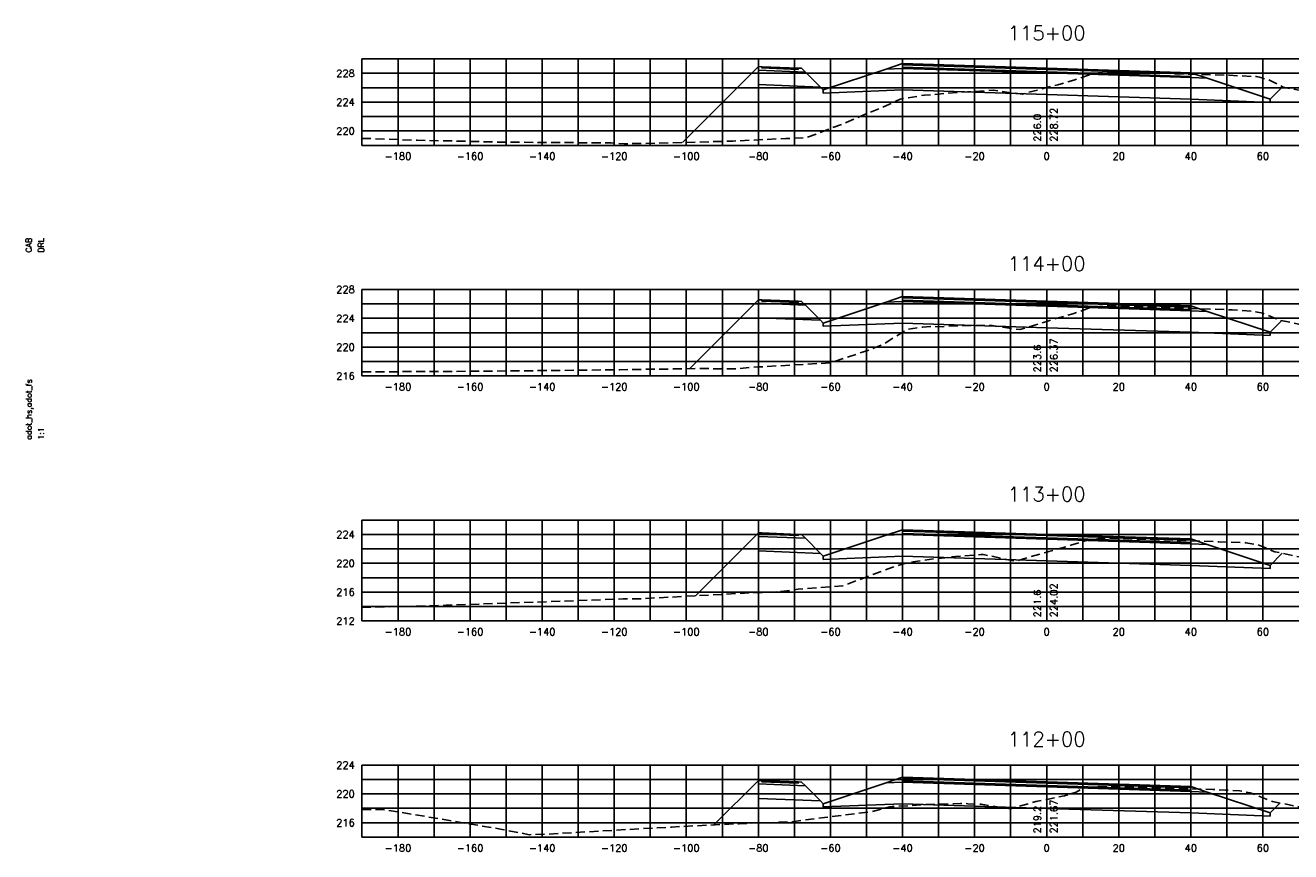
# Model space of a CAD drawing. Extents: x 1497 to 2840, y 16 to 8218.
# Tile 9 of 56: x 1497 to 1848, y 1156 to 1385. Entities that reach past the tile are written whole.
import ezdxf
from ezdxf.enums import TextEntityAlignment as Align

# ---------------------------------------------------------------- set-up
doc = ezdxf.new("R2010")
doc.units = 0
doc.header["$LTSCALE"] = 20
doc.header["$MEASUREMENT"] = 0
doc.linetypes.add('HIDDEN_050%', pattern=[0.1875, 0.125, -0.0625])
for name, color, linetype in [('S-AT-TXT175', 6, 'Continuous'), ('S-AT-TXT80', 1, 'Continuous'), ('XDATUM', 3, 'Continuous'), ('XEG', 1, 'HIDDEN_050%'), ('XFG', 2, 'Continuous'), ('XGRID', 251, 'Continuous'), ('XGRIDT', 2, 'Continuous'), ('XREF-BORDER', 7, 'Continuous')]:
    doc.layers.add(name, color=color, linetype=linetype)
doc.styles.add('L100', font='simplex.shx', dxfattribs={"height": 2})
doc.styles.add('L175', font='ROMANSM.shx', dxfattribs={"height": 3.5})
doc.styles.add('L80', font='ROMANSM.shx', dxfattribs={"height": 1.6})

# ---------------------------------------------------------------- blocks, each defined once
blk = doc.blocks.new('03025_00_att1')
at = {"layer": 'S-AT-TXT175', "style": 'L175'}
for tag, p in [('NUM', (32.402, 20.822)), ('LINE1', (30.64, 1.444)), ('LINE2', (30.64, 1.161)), ('LINE3', (30.64, 0.877))]:
    blk.add_attdef(tag, text='', height=0.175, dxfattribs=at).set_placement(p, align=Align.CENTER)
at = {"layer": 'S-AT-TXT80', "style": 'L80'}
for tag, p in [('DESIGNED', (2.094, 14.201)), ('CHECKED', (2.265, 14.201)), ('DRAFTED', (2.436, 14.201)), ('PSCALE', (2.265, 11.605)), ('PCTB', (2.094, 11.605)), ('PVIEW', (2.436, 11.605))]:
    blk.add_attdef(tag, p, '', height=0.08, rotation=90, dxfattribs=at)

msp = doc.modelspace()

# ---------------------------------------------------------------- linework, layer by layer
at = {"layer": 'XDATUM', "flags": 128}
for points in [[(1678.94, 1352.8), (1700, 1373.86), (1700, 1368.86), (1717.21, 1368.17), (1718, 1367.38), (1718, 1366.49), (1740, 1367.37), (1780, 1366.09), (1820, 1364.81), (1842, 1363.93), (1842, 1364.82), (1845.43, 1368.25)], [(1680.85, 1290.01), (1700, 1309.16), (1700, 1304.16), (1717.21, 1303.47), (1718, 1302.68), (1718, 1301.79), (1740, 1302.67), (1780, 1301.39), (1820, 1300.11), (1842, 1299.23), (1842, 1300.12), (1845.27, 1303.39)], [(1682.53, 1226.99), (1700, 1244.46), (1700, 1239.46), (1717.21, 1238.77), (1718, 1237.98), (1718, 1237.09), (1740, 1237.97), (1780, 1236.69), (1820, 1235.41), (1842, 1234.53), (1842, 1235.42), (1845.36, 1238.78)], [(1687.62, 1163.38), (1700, 1175.76), (1700, 1170.76), (1717.21, 1170.07), (1718, 1169.28), (1718, 1168.39), (1740, 1169.27), (1780, 1167.99), (1820, 1166.71), (1842, 1165.83), (1842, 1166.72), (1844.74, 1169.46)]]:
    msp.add_lwpolyline(points, dxfattribs=at)
at = {"layer": 'XEG', "flags": 128}
for points in [[(1590, 1353.95), (1599.91, 1353.6), (1605.31, 1353.43), (1629.75, 1352.88), (1659.11, 1352.68), (1662.72, 1352.45), (1668.22, 1352.51), (1692.89, 1353.18), (1707.62, 1353.9), (1713.28, 1354.11), (1724.4, 1358.32), (1726.65, 1359.37), (1736.37, 1363.39), (1739.35, 1364.8), (1744.63, 1365.7), (1746.1, 1365.95), (1748.56, 1366.1), (1755.57, 1366.75), (1758.07, 1366.83), (1765.27, 1367.32), (1767.41, 1366.94), (1773.26, 1366.25), (1780, 1368.03), (1783.08, 1368.84), (1787.57, 1370.11), (1791.62, 1371.46), (1793.13, 1372), (1796.77, 1372.31), (1798.49, 1372.48), (1800.76, 1372.41), (1806.1, 1372.3), (1809.96, 1372.1), (1818.31, 1371.76), (1822.37, 1371.69), (1830.6, 1371.49), (1833.09, 1371.33), (1838.24, 1371.08), (1839.39, 1370.79), (1841.62, 1370.16), (1844.2, 1368.86), (1845.64, 1368.15), (1860.13, 1365.35), (1869.12, 1363.61), (1887.98, 1361.75), (1901.37, 1361.32), (1923.41, 1363.43), (1947.62, 1365.23), (1968.41, 1366.92), (1970, 1367.03)], [(1590, 1289.1), (1594.62, 1289.16), (1627.07, 1289.34), (1633.8, 1289.43), (1642.3, 1289.51), (1661.44, 1289.74), (1677.22, 1289.96), (1684.45, 1290.05), (1693.4, 1289.97), (1699.88, 1290.5), (1719.83, 1291.62), (1727.77, 1294.21), (1730.71, 1295.22), (1734.58, 1296.76), (1741.46, 1300.99), (1744.7, 1301.41), (1745.53, 1301.54), (1747.78, 1301.74), (1751.13, 1301.68), (1757.56, 1302.05), (1764.83, 1301.99), (1767.22, 1301.61), (1772.56, 1300.88), (1780, 1303.14), (1782.85, 1304), (1787.29, 1305.2), (1790.71, 1306.49), (1792.04, 1307), (1796.08, 1307.45), (1797.24, 1307.6), (1799.25, 1307.56), (1804.84, 1307.32), (1808.22, 1307.21), (1817.15, 1306.79), (1820.49, 1306.68), (1829.45, 1306.43), (1831.51, 1306.31), (1837.16, 1305.96), (1838.06, 1305.82), (1839.98, 1305.42), (1843.48, 1303.99), (1845.08, 1303.43), (1860.03, 1300.05), (1865.32, 1299), (1887.83, 1298.28), (1898.72, 1298.49), (1909.36, 1299.97), (1927.94, 1302.18), (1951.93, 1303.81), (1970, 1305.43)], [(1590, 1223.73), (1612.01, 1224.31), (1612.25, 1224.31), (1613.37, 1224.35), (1662.46, 1226.11), (1666.57, 1226.14), (1689.71, 1227.37), (1697.9, 1227.8), (1706.29, 1228.15), (1711.01, 1228.84), (1723.43, 1229.74), (1737.06, 1234.85), (1740.17, 1235.84), (1740.77, 1235.93), (1742.99, 1236.45), (1749.39, 1237.31), (1751.7, 1237.55), (1754.74, 1237.88), (1761.76, 1238.43), (1762.38, 1238.42), (1765.29, 1237.86), (1771.34, 1236.58), (1780, 1239.11), (1780.6, 1239.29), (1785.37, 1240.54), (1787.01, 1241.09), (1791.33, 1242.4), (1794.13, 1242.8), (1795.44, 1243.01), (1800.61, 1242.88), (1803.05, 1242.79), (1806.97, 1242.68), (1815.45, 1242.41), (1819.47, 1242.24), (1827.75, 1242), (1830.28, 1241.89), (1835.27, 1241.73), (1837.65, 1241.27), (1838.68, 1241.1), (1841.88, 1239.8), (1843.31, 1239.23), (1850.03, 1237.78), (1864.11, 1236.02), (1886.19, 1235.43), (1900.38, 1235.74), (1902.25, 1236.21), (1906.93, 1236.87), (1934.51, 1237.76), (1956.08, 1238.59), (1970, 1238.97)], [(1590, 1167.7), (1596.41, 1167.62), (1628.92, 1162.15), (1636.38, 1160.69), (1638.12, 1160.74), (1640.83, 1160.81), (1675.94, 1162.81), (1694.63, 1163.73), (1709.21, 1164.28), (1718.37, 1165.44), (1731.69, 1167.09), (1736.41, 1168.42), (1737.13, 1168.51), (1742.03, 1168.73), (1746.12, 1169.01), (1750.93, 1169.16), (1756.07, 1169.36), (1758.16, 1169.29), (1761.8, 1169.11), (1766.22, 1168.46), (1769.96, 1167.86), (1776.95, 1169.85), (1780, 1170.47), (1784.96, 1171.49), (1788.16, 1172.52), (1789.96, 1173.55), (1791.99, 1173.86), (1793.59, 1174.1), (1797.77, 1173.98), (1801.41, 1173.91), (1807.02, 1173.81), (1813.62, 1173.61), (1819.57, 1173.41), (1826.15, 1173.27), (1829.63, 1173.06), (1833.56, 1172.82), (1835.04, 1172.57), (1836.46, 1172.3), (1841.39, 1170.34), (1842.68, 1169.86), (1852.66, 1167.93), (1856.19, 1167.02), (1859.29, 1167.34), (1868.28, 1165.53), (1875.84, 1165.68), (1899.77, 1167.45), (1910.94, 1168.37), (1933.87, 1170.39), (1956.13, 1173.73), (1970, 1174.41)]]:
    msp.add_lwpolyline(points, dxfattribs=at)
at = {"layer": 'XFG', "flags": 128}
for points in [[(1700, 1373.86), (1700, 1373.86), (1678.94, 1352.8)], [(1700, 1373.86), (1700, 1372.86), (1713.04, 1372.34), (1712, 1373.38), (1711, 1373.42), (1711, 1373.08), (1701, 1373.48), (1701, 1373.82), (1700, 1373.86)], [(1701, 1373.82), (1701, 1373.48), (1711, 1373.08), (1711, 1373.42), (1701, 1373.82)], [(1780, 1372.09), (1740, 1373.37), (1735.43, 1373.19), (1718, 1367.38), (1718, 1366.49), (1740, 1367.37), (1780, 1366.09)], [(1780, 1372.43), (1740, 1373.71), (1740, 1374.71), (1735.43, 1373.19), (1740, 1373.37), (1780, 1372.09)], [(1780, 1373.43), (1740, 1374.71), (1740, 1374.37), (1780, 1373.09)], [(1780, 1373.09), (1740, 1374.37), (1740, 1373.71), (1780, 1372.43)], [(1780, 1373.43), (1820, 1372.15), (1820, 1371.81), (1780, 1373.09)], [(1780, 1373.09), (1820, 1371.81), (1820, 1371.15), (1780, 1372.43)], [(1700, 1372.86), (1700, 1368.86), (1717.21, 1368.17), (1713.04, 1372.34), (1700, 1372.86)], [(1780, 1372.43), (1820, 1371.15), (1820, 1372.15), (1824.57, 1370.63), (1820, 1370.81), (1780, 1372.09)], [(1780, 1372.09), (1820, 1370.81), (1824.57, 1370.63), (1842, 1364.82), (1842, 1363.93), (1820, 1364.81), (1780, 1366.09)], [(1718, 1367.38), (1717.21, 1368.17)], [(1842, 1364.82), (1842, 1364.82), (1845.43, 1368.25)], [(1780, 1307.73), (1740, 1309.01), (1740, 1310.01), (1735.43, 1308.49), (1740, 1308.67), (1780, 1307.39)], [(1780, 1308.73), (1740, 1310.01), (1740, 1309.67), (1780, 1308.39)], [(1700, 1309.16), (1700, 1309.16), (1680.85, 1290.01)], [(1700, 1309.16), (1700, 1308.16), (1713.04, 1307.64), (1712, 1308.68), (1711, 1308.72), (1711, 1308.38), (1701, 1308.78), (1701, 1309.12), (1700, 1309.16)], [(1700, 1308.16), (1700, 1304.16), (1717.21, 1303.47), (1713.04, 1307.64), (1700, 1308.16)], [(1701, 1309.12), (1701, 1308.78), (1711, 1308.38), (1711, 1308.72), (1701, 1309.12)], [(1780, 1307.39), (1740, 1308.67), (1735.43, 1308.49), (1718, 1302.68), (1718, 1301.79), (1740, 1302.67), (1780, 1301.39)], [(1780, 1308.39), (1740, 1309.67), (1740, 1309.01), (1780, 1307.73)], [(1780, 1308.73), (1820, 1307.45), (1820, 1307.11), (1780, 1308.39)], [(1780, 1308.39), (1820, 1307.11), (1820, 1306.45), (1780, 1307.73)], [(1780, 1307.73), (1820, 1306.45), (1820, 1307.45), (1824.57, 1305.93), (1820, 1306.11), (1780, 1307.39)], [(1780, 1307.39), (1820, 1306.11), (1824.57, 1305.93), (1842, 1300.12), (1842, 1299.23), (1820, 1300.11), (1780, 1301.39)], [(1718, 1302.68), (1717.21, 1303.47)], [(1842, 1300.12), (1842, 1300.12), (1845.27, 1303.39)], [(1700, 1244.46), (1700, 1244.46), (1682.53, 1226.99)], [(1700, 1244.46), (1700, 1243.46), (1713.04, 1242.94), (1712, 1243.98), (1711, 1244.02), (1711, 1243.68), (1701, 1244.08), (1701, 1244.42), (1700, 1244.46)], [(1700, 1243.46), (1700, 1239.46), (1717.21, 1238.77), (1713.04, 1242.94), (1700, 1243.46)], [(1701, 1244.42), (1701, 1244.08), (1711, 1243.68), (1711, 1244.02), (1701, 1244.42)], [(1780, 1242.69), (1740, 1243.97), (1735.43, 1243.79), (1718, 1237.98), (1718, 1237.09), (1740, 1237.97), (1780, 1236.69)], [(1780, 1243.03), (1740, 1244.31), (1740, 1245.31), (1735.43, 1243.79), (1740, 1243.97), (1780, 1242.69)], [(1780, 1244.03), (1740, 1245.31), (1740, 1244.97), (1780, 1243.69)], [(1780, 1243.69), (1740, 1244.97), (1740, 1244.31), (1780, 1243.03)], [(1780, 1244.03), (1820, 1242.75), (1820, 1242.41), (1780, 1243.69)], [(1780, 1243.69), (1820, 1242.41), (1820, 1241.75), (1780, 1243.03)], [(1780, 1243.03), (1820, 1241.75), (1820, 1242.75), (1824.57, 1241.23), (1820, 1241.41), (1780, 1242.69)], [(1780, 1242.69), (1820, 1241.41), (1824.57, 1241.23), (1842, 1235.42), (1842, 1234.53), (1820, 1235.41), (1780, 1236.69)], [(1718, 1237.98), (1717.21, 1238.77)], [(1842, 1235.42), (1842, 1235.42), (1845.36, 1238.78)], [(1780, 1174.33), (1740, 1175.61), (1740, 1176.61), (1735.43, 1175.09), (1740, 1175.27), (1780, 1173.99)], [(1780, 1175.33), (1740, 1176.61), (1740, 1176.27), (1780, 1174.99)], [(1700, 1175.76), (1700, 1175.76), (1687.62, 1163.38)], [(1700, 1175.76), (1700, 1174.76), (1713.04, 1174.24), (1712, 1175.28), (1711, 1175.32), (1711, 1174.98), (1701, 1175.38), (1701, 1175.72), (1700, 1175.76)], [(1700, 1174.76), (1700, 1170.76), (1717.21, 1170.07), (1713.04, 1174.24), (1700, 1174.76)], [(1701, 1175.72), (1701, 1175.38), (1711, 1174.98), (1711, 1175.32), (1701, 1175.72)], [(1780, 1173.99), (1740, 1175.27), (1735.43, 1175.09), (1718, 1169.28), (1718, 1168.39), (1740, 1169.27), (1780, 1167.99)], [(1780, 1174.99), (1740, 1176.27), (1740, 1175.61), (1780, 1174.33)], [(1780, 1175.33), (1820, 1174.05), (1820, 1173.71), (1780, 1174.99)], [(1780, 1174.99), (1820, 1173.71), (1820, 1173.05), (1780, 1174.33)], [(1780, 1174.33), (1820, 1173.05), (1820, 1174.05), (1824.57, 1172.53), (1820, 1172.71), (1780, 1173.99)], [(1780, 1173.99), (1820, 1172.71), (1824.57, 1172.53), (1842, 1166.72), (1842, 1165.83), (1820, 1166.71), (1780, 1167.99)], [(1718, 1169.28), (1717.21, 1170.07)], [(1842, 1166.72), (1842, 1166.72), (1844.74, 1169.46)]]:
    msp.add_lwpolyline(points, dxfattribs=at)
at = {"layer": 'XGRID'}
for p, q in [((1590, 1352), (1590, 1376)), ((1590, 1376), (1970, 1376)), ((1600, 1352), (1600, 1376)), ((1610, 1352), (1610, 1376)), ((1620, 1352), (1620, 1376)), ((1630, 1352), (1630, 1376)), ((1640, 1352), (1640, 1376)), ((1650, 1352), (1650, 1376)), ((1660, 1352), (1660, 1376)), ((1670, 1352), (1670, 1376)), ((1680, 1352), (1680, 1376)), ((1690, 1352), (1690, 1376)), ((1700, 1352), (1700, 1376)), ((1710, 1352), (1710, 1376)), ((1720, 1352), (1720, 1376)), ((1730, 1352), (1730, 1376)), ((1740, 1352), (1740, 1376)), ((1750, 1352), (1750, 1376)), ((1760, 1352), (1760, 1376)), ((1770, 1352), (1770, 1376)), ((1780, 1352), (1780, 1376)), ((1790, 1352), (1790, 1376)), ((1800, 1352), (1800, 1376)), ((1810, 1352), (1810, 1376)), ((1820, 1352), (1820, 1376)), ((1830, 1352), (1830, 1376)), ((1840, 1352), (1840, 1376)), ((1590, 1372), (1970, 1372)), ((1590, 1368), (1970, 1368)), ((1590, 1364), (1970, 1364)), ((1590, 1360), (1970, 1360)), ((1590, 1356), (1970, 1356)), ((1590, 1352), (1970, 1352)), ((1590, 1288), (1590, 1312)), ((1590, 1312), (1970, 1312)), ((1600, 1288), (1600, 1312)), ((1610, 1288), (1610, 1312)), ((1620, 1288), (1620, 1312)), ((1630, 1288), (1630, 1312)), ((1640, 1288), (1640, 1312)), ((1650, 1288), (1650, 1312)), ((1660, 1288), (1660, 1312)), ((1670, 1288), (1670, 1312)), ((1680, 1288), (1680, 1312)), ((1690, 1288), (1690, 1312)), ((1700, 1288), (1700, 1312)), ((1710, 1288), (1710, 1312)), ((1720, 1288), (1720, 1312)), ((1730, 1288), (1730, 1312)), ((1740, 1288), (1740, 1312)), ((1750, 1288), (1750, 1312)), ((1760, 1288), (1760, 1312)), ((1770, 1288), (1770, 1312)), ((1780, 1288), (1780, 1312)), ((1790, 1288), (1790, 1312)), ((1800, 1288), (1800, 1312)), ((1810, 1288), (1810, 1312)), ((1820, 1288), (1820, 1312)), ((1830, 1288), (1830, 1312)), ((1840, 1288), (1840, 1312)), ((1590, 1308), (1970, 1308)), ((1590, 1304), (1970, 1304)), ((1590, 1300), (1970, 1300)), ((1590, 1296), (1970, 1296)), ((1590, 1292), (1970, 1292)), ((1590, 1288), (1970, 1288)), ((1590, 1220), (1590, 1248)), ((1590, 1248), (1970, 1248)), ((1600, 1220), (1600, 1248)), ((1610, 1220), (1610, 1248)), ((1620, 1220), (1620, 1248)), ((1630, 1220), (1630, 1248)), ((1640, 1220), (1640, 1248)), ((1650, 1220), (1650, 1248)), ((1660, 1220), (1660, 1248)), ((1670, 1220), (1670, 1248)), ((1680, 1220), (1680, 1248)), ((1690, 1220), (1690, 1248)), ((1700, 1220), (1700, 1248)), ((1710, 1220), (1710, 1248)), ((1720, 1220), (1720, 1248)), ((1730, 1220), (1730, 1248)), ((1740, 1220), (1740, 1248)), ((1750, 1220), (1750, 1248)), ((1760, 1220), (1760, 1248)), ((1770, 1220), (1770, 1248)), ((1780, 1220), (1780, 1248)), ((1790, 1220), (1790, 1248)), ((1800, 1220), (1800, 1248)), ((1810, 1220), (1810, 1248)), ((1820, 1220), (1820, 1248)), ((1830, 1220), (1830, 1248)), ((1840, 1220), (1840, 1248)), ((1590, 1244), (1970, 1244)), ((1590, 1240), (1970, 1240)), ((1590, 1236), (1970, 1236)), ((1590, 1232), (1970, 1232)), ((1590, 1228), (1970, 1228)), ((1590, 1224), (1970, 1224)), ((1590, 1220), (1970, 1220)), ((1590, 1160), (1590, 1180)), ((1590, 1180), (1970, 1180)), ((1600, 1160), (1600, 1180)), ((1610, 1160), (1610, 1180)), ((1620, 1160), (1620, 1180)), ((1630, 1160), (1630, 1180)), ((1640, 1160), (1640, 1180)), ((1650, 1160), (1650, 1180)), ((1660, 1160), (1660, 1180)), ((1670, 1160), (1670, 1180)), ((1680, 1160), (1680, 1180)), ((1690, 1160), (1690, 1180)), ((1700, 1160), (1700, 1180)), ((1710, 1160), (1710, 1180)), ((1720, 1160), (1720, 1180)), ((1730, 1160), (1730, 1180)), ((1740, 1160), (1740, 1180)), ((1750, 1160), (1750, 1180)), ((1760, 1160), (1760, 1180)), ((1770, 1160), (1770, 1180)), ((1780, 1160), (1780, 1180)), ((1790, 1160), (1790, 1180)), ((1800, 1160), (1800, 1180)), ((1810, 1160), (1810, 1180)), ((1820, 1160), (1820, 1180)), ((1830, 1160), (1830, 1180)), ((1840, 1160), (1840, 1180)), ((1590, 1176), (1970, 1176)), ((1590, 1172), (1970, 1172)), ((1590, 1168), (1970, 1168)), ((1590, 1164), (1970, 1164)), ((1590, 1160), (1970, 1160))]:
    msp.add_line(p, q, dxfattribs=at)

# ---------------------------------------------------------------- block references
at = {"layer": 'XREF-BORDER'}
ref = msp.add_blockref('03025_00_att1', (1456.45, 1038.23), dxfattribs=dict(at, xscale=20, yscale=20, zscale=20))
ref.add_attrib('DESIGNED', 'CAB', (1498.33, 1322.25), dxfattribs={"layer": 'S-AT-TXT80', "height": 1.6, "rotation": 90, "style": 'L80'})
ref.add_attrib('CHECKED', 'DRL', (1501.75, 1322.25), dxfattribs={"layer": 'S-AT-TXT80', "height": 1.6, "rotation": 90, "style": 'L80'})
ref.add_attrib('PCTB', 'adot_hs,adot_fs', (1498.33, 1270.32), dxfattribs={"layer": 'S-AT-TXT80', "height": 1.6, "rotation": 90, "style": 'L80'})
ref.add_attrib('PSCALE', '1:1', (1501.75, 1270.32), dxfattribs={"layer": 'S-AT-TXT80', "height": 1.6, "rotation": 90, "style": 'L80'})

# ---------------------------------------------------------------- texts
at = {"layer": 'XGRIDT', "style": 'L100'}
for s, p in [('115+00', (1780, 1380)), ('114+00', (1780, 1316)), ('113+00', (1780, 1252)), ('112+00', (1780, 1184))]:
    msp.add_text(s, height=4, dxfattribs=at).set_placement(p, align=Align.BOTTOM_CENTER)
for s, p in [('228', (1588, 1372)), ('224', (1588, 1364)), ('220', (1588, 1356)), ('228', (1588, 1312)), ('224', (1588, 1304)), ('220', (1588, 1296)), ('216', (1588, 1288)), ('224', (1588, 1244)), ('220', (1588, 1236)), ('216', (1588, 1228)), ('212', (1588, 1220)), ('224', (1588, 1180)), ('220', (1588, 1172)), ('216', (1588, 1164))]:
    msp.add_text(s, height=2, dxfattribs=at).set_placement(p, align=Align.MIDDLE_RIGHT)
for s, p in [('226.0', (1779, 1353)), ('223.6', (1779, 1289)), ('221.6', (1779, 1221)), ('219.2', (1779, 1161))]:
    msp.add_text(s, height=2, rotation=90, dxfattribs=at).set_placement(p, align=Align.BOTTOM_LEFT)
for s, p in [('228.72', (1781, 1353)), ('226.37', (1781, 1289)), ('224.02', (1781, 1221)), ('221.67', (1781, 1161))]:
    msp.add_text(s, height=2, rotation=90, dxfattribs=at).set_placement(p, align=Align.TOP_LEFT)
for s, p in [('-180', (1600, 1350)), ('-160', (1620, 1350)), ('-140', (1640, 1350)), ('-120', (1660, 1350)), ('-100', (1680, 1350)), ('-80', (1700, 1350)), ('-60', (1720, 1350)), ('-40', (1740, 1350)), ('-20', (1760, 1350)), ('0', (1780, 1350)), ('20', (1800, 1350)), ('40', (1820, 1350)), ('60', (1840, 1350)), ('-180', (1600, 1286)), ('-160', (1620, 1286)), ('-140', (1640, 1286)), ('-120', (1660, 1286)), ('-100', (1680, 1286)), ('-80', (1700, 1286)), ('-60', (1720, 1286)), ('-40', (1740, 1286)), ('-20', (1760, 1286)), ('0', (1780, 1286)), ('20', (1800, 1286)), ('40', (1820, 1286)), ('60', (1840, 1286)), ('-180', (1600, 1218)), ('-160', (1620, 1218)), ('-140', (1640, 1218)), ('-120', (1660, 1218)), ('-100', (1680, 1218)), ('-80', (1700, 1218)), ('-60', (1720, 1218)), ('-40', (1740, 1218)), ('-20', (1760, 1218)), ('0', (1780, 1218)), ('20', (1800, 1218)), ('40', (1820, 1218)), ('60', (1840, 1218)), ('-180', (1600, 1158)), ('-160', (1620, 1158)), ('-140', (1640, 1158)), ('-120', (1660, 1158)), ('-100', (1680, 1158)), ('-80', (1700, 1158)), ('-60', (1720, 1158)), ('-40', (1740, 1158)), ('-20', (1760, 1158)), ('0', (1780, 1158)), ('20', (1800, 1158)), ('40', (1820, 1158)), ('60', (1840, 1158))]:
    msp.add_text(s, height=2, dxfattribs=at).set_placement(p, align=Align.TOP_CENTER)

doc.saveas('drawing.dxf')
